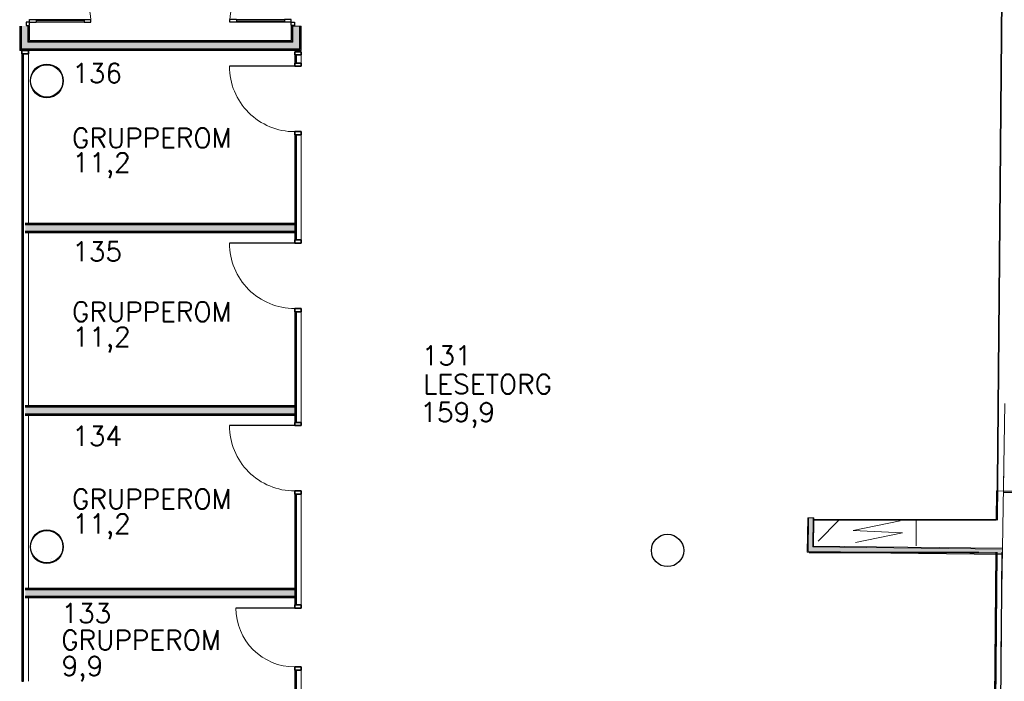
# Model space of a CAD drawing. Header units: millimetres. Extents: x 0 to 84060, y 0 to 52805.
# Tile 21 of 60: x 31112 to 46341, y 26131 to 36356. Entities that reach past the tile are written whole.
import ezdxf

# ---------------------------------------------------------------- set-up
doc = ezdxf.new("R2010")
doc.units = ezdxf.units.MM
doc.header["$LTSCALE"] = 50
doc.header["$MEASUREMENT"] = 0
doc.linetypes.add('20601A200D001$0$DASHED', pattern=[0.75, 0.5, -0.25])
doc.linetypes.add('CENTRUMLINJE', pattern=[27, 20, -3, 1, -3])
doc.layers.get('0').update_dxf_attribs({"linetype": 'CONTINUOUS'})
for name, color, linetype in [('20601A200D001$0$832-Romtekst', 7, 'CONTINUOUS'), ('20601A200D001$0$A12-HEL2', 251, 'CONTINUOUS'), ('20601A200D001$0$A12-HEL4', 251, 'CONTINUOUS'), ('20601A200D001$0$A12-SKR1', 251, 'CONTINUOUS'), ('20601A200D001$0$A24-HEL1', 252, 'CONTINUOUS'), ('xref', 7, 'CENTRUMLINJE')]:
    doc.layers.add(name, color=color, linetype=linetype)
for name, color, linetype, lineweight in [('20601A200D001$0$A2-DOR', 251, 'CONTINUOUS', 18), ('20601A200D001$0$A2-VEGG', 251, 'CONTINUOUS', 18), ('20601A200D001$0$A2-VEGG-fill', 253, 'CONTINUOUS', 18), ('20601A200D001$0$A2312', 7, 'CONTINUOUS', 18), ('20601A200D001$0$A24', 251, 'CONTINUOUS', 18), ('20601A200D001$0$A862', 7, 'CONTINUOUS', 18)]:
    doc.layers.add(name, color=color, linetype=linetype, lineweight=lineweight)
doc.styles.add('20601A200D001$0$STANDARD', font='ROMANS.SHX')

# ---------------------------------------------------------------- blocks, each defined once
blk = doc.blocks.new('*X153')
at = {"color": 0}
for p, q in [((40862, 29413), (40862, 29413)), ((40948, 29339), (40948, 29339)), ((41159, 29204), (41159, 29204)), ((41175, 29231), (41175, 29231))]:
    blk.add_line(p, q, dxfattribs=at)
blk = doc.blocks.new('20601A200D001$0$Dobbeldør med glass - D11_18M-1106384-1_ etasje')
at = {"layer": '20601A200D001$0$A2-DOR', "lineweight": 25}
for p, q in [((815, 920.025), (815, 1022.025)), ((855, 1022.025), (815, 1022.025)), ((815, 920.025), (855, 920.025)), ((835, 920.025), (835, 174.025)), ((855, 920.025), (855, 1022.025)), ((-835, 710.025), (-835, 812.025)), ((-835, 812.025), (-795, 812.025)), ((-795, 710.025), (-795, 812.025)), ((-795, 710.025), (-835, 710.025)), ((-815, 710.025), (-815, 174.025)), ((-795, 174.025), (-835, 174.025)), ((-835, 72.025), (-835, 174.025)), ((-795, 72.025), (-795, 174.025)), ((815, 174.025), (855, 174.025)), ((815, 72.025), (815, 174.025)), ((855, 72.025), (855, 174.025)), ((-835, 72.025), (-885, 72.025)), ((-885, 72.025), (-885, 22.025)), ((-885, 22.025), (-835, 22.025)), ((-835, 72.025), (-795, 72.025)), ((-835, 22.025), (-835, 72.025)), ((855, 72.025), (815, 72.025)), ((905, 72.025), (855, 72.025)), ((855, 72.025), (855, 22.025)), ((855, 22.025), (905, 22.025)), ((905, 22.025), (905, 72.025))]:
    blk.add_line(p, q, dxfattribs=at)
at = {"layer": '20601A200D001$0$A2-DOR'}
for p, q in [((815, 174.025), (815, 920.025)), ((855, 174.025), (855, 920.025)), ((-835, 174.025), (-835, 710.025)), ((-795, 174.025), (-795, 710.025))]:
    blk.add_line(p, q, dxfattribs=at)
for centre, radius, start, end in [((855, 72.025), 950, 92.4131673, 180), ((-835, 72.025), 740, 360, 86.9014207)]:
    blk.add_arc(centre, radius, start, end, dxfattribs=at)
blk = doc.blocks.new('20601A200D001$0$System Panel - Glazed-1124752-1_ etasje')
at = {"layer": '20601A200D001$0$A2312', "lineweight": 25}
for p, q in [((4850, 50), (-4850, 50)), ((-4850, 50), (-4850, 25)), ((-4850, 25), (4850, 25)), ((4850, 25), (4850, 50))]:
    blk.add_line(p, q, dxfattribs=at)
blk = doc.blocks.new('20601A200D001$0$Rectangular Mullion - 50 x 100mm-1124712-1_ etasje')
at = {"layer": '20601A200D001$0$A2312', "lineweight": 35}
for p, q in [((-50, 50), (0, 50)), ((-50, -50), (-50, 50)), ((0, 50), (0, -50)), ((0, -50), (-50, -50))]:
    blk.add_line(p, q, dxfattribs=at)
blk = doc.blocks.new('20601A200D001$0$Rectangular Mullion - 50 x 100mm-1124751-1_ etasje')
at = {"layer": '20601A200D001$0$A2312'}
for p, q in [((-516, 8206), (-516, -1494)), ((-416, 8206), (-416, 5588)), ((-416, 5436), (-416, 2768)), ((-416, 2616), (-416, -52)), ((-416, -204), (-416, -1494))]:
    blk.add_line(p, q, dxfattribs=at)
blk = doc.blocks.new('20601A200D001$0$Dobbeldør med glass - D11_18M-1106383-1_ etasje')
at = {"layer": '20601A200D001$0$A2-DOR', "lineweight": 25}
for p, q in [((-885, -22.025), (-835, -22.025)), ((-885, -72.025), (-885, -22.025)), ((-835, -72.025), (-885, -72.025)), ((-835, -22.025), (-835, -72.025)), ((-835, -72.025), (-835, -174.025)), ((-835, -72.025), (-795, -72.025)), ((-795, -72.025), (-795, -174.025)), ((815, -72.025), (815, -174.025)), ((855, -72.025), (815, -72.025)), ((855, -22.025), (905, -22.025)), ((855, -72.025), (855, -22.025)), ((855, -72.025), (855, -174.025)), ((905, -72.025), (855, -72.025)), ((905, -22.025), (905, -72.025)), ((-795, -174.025), (-835, -174.025)), ((-815, -710.025), (-815, -174.025)), ((815, -174.025), (855, -174.025)), ((835, -920.025), (835, -174.025)), ((-835, -710.025), (-835, -812.025)), ((-795, -710.025), (-835, -710.025)), ((-795, -710.025), (-795, -812.025)), ((-835, -812.025), (-795, -812.025)), ((815, -920.025), (815, -1022.025)), ((815, -920.025), (855, -920.025)), ((855, -1022.025), (815, -1022.025)), ((855, -920.025), (855, -1022.025))]:
    blk.add_line(p, q, dxfattribs=at)
at = {"layer": '20601A200D001$0$A2-DOR'}
for p, q in [((-835, -174.025), (-835, -710.025)), ((-795, -174.025), (-795, -710.025)), ((815, -174.025), (815, -920.025)), ((855, -174.025), (855, -920.025))]:
    blk.add_line(p, q, dxfattribs=at)
for centre, radius, start, end in [((-835, -72.025), 740, 273.0985793, 0), ((855, -72.025), 950, 180, 267.5868327)]:
    blk.add_arc(centre, radius, start, end, dxfattribs=at)
blk = doc.blocks.new('20601A200D001$0$System Panel - Glazed-1007649-1_ etasje')
at = {"layer": '20601A200D001$0$A2312', "lineweight": 25}
for p, q in [((855, -24), (-855, -24)), ((-855, -24), (-855, -50)), ((-855, -50), (855, -50)), ((855, -50), (855, -24))]:
    blk.add_line(p, q, dxfattribs=at)
blk = doc.blocks.new('20601A200D001$0$M_Curtain Wall Sgl Glass - D12_M_Curtain Wall Sgl Glass-1009079-1_ etasje')
at = {"layer": '20601A200D001$0$A2-DOR', "lineweight": 25}
blk.add_line((505, 51), (505, 1061), dxfattribs=at)
at = {"layer": '20601A200D001$0$A2-DOR'}
blk.add_arc((505, 51), 1010, 90, 180, dxfattribs=at)
blk = doc.blocks.new('20601A200D001$0$Rectangular Mullion - 50 x 100mm-1007643-1_ etasje')
at = {"layer": '20601A200D001$0$A2312'}
for p, q in [((3704, -52), (3704, 1397)), ((3804, -313), (3804, 1397)), ((3704, -313), (3704, -204))]:
    blk.add_line(p, q, dxfattribs=at)
blk = doc.blocks.new('20601A200D001$0$Rectangular Mullion - 50 x 100mm-456234-1_ etasje')
at = {"layer": '20601A200D001$0$A2312', "lineweight": 35}
for p, q in [((-25, 50), (25, 50)), ((-25, -50), (-25, 50)), ((25, 50), (25, -50)), ((25, -50), (-25, -50))]:
    blk.add_line(p, q, dxfattribs=at)
blk = doc.blocks.new('20601A200D001$0$M_Curtain Wall Sgl Glass - D12_M_Curtain Wall Sgl Glass-1009078-1_ etasje')
at = {"layer": '20601A200D001$0$A2-DOR', "lineweight": 25}
blk.add_line((455, 51), (455, 961), dxfattribs=at)
at = {"layer": '20601A200D001$0$A2-DOR'}
blk.add_arc((455, 51), 910, 90, 180, dxfattribs=at)
blk = doc.blocks.new('20601A200D001$0$System Panel - Glazed-1007213-1_ etasje')
at = {"layer": '20601A200D001$0$A2312', "lineweight": 25}
for p, q in [((201, -25), (-201, -25)), ((-201, -25), (-201, -50)), ((-201, -50), (201, -50)), ((201, -50), (201, -25))]:
    blk.add_line(p, q, dxfattribs=at)
blk = doc.blocks.new('20601A200D001$0$Rectangular Mullion - 50 x 100mm-1007209-1_ etasje')
at = {"layer": '20601A200D001$0$A2312'}
for p, q in [((3704, -1726), (3704, -1323)), ((3804, -1726), (3804, -1323))]:
    blk.add_line(p, q, dxfattribs=at)
blk = doc.blocks.new('20601A200D001$0$System Panel - Glazed-1007961-1_ etasje')
at = {"layer": '20601A200D001$0$A2312', "lineweight": 25}
for p, q in [((63, -24), (-63, -24)), ((-63, -24), (-63, -49)), ((-63, -49), (63, -49)), ((63, -49), (63, -24))]:
    blk.add_line(p, q, dxfattribs=at)
blk = doc.blocks.new('20601A200D001$0$Rectangular Mullion - 50 x 100mm-874858-1_ etasje')
at = {"layer": '20601A200D001$0$A2312'}
for p, q in [((3704, 8061), (3704, 8186)), ((3804, 8061), (3804, 8186))]:
    blk.add_line(p, q, dxfattribs=at)
blk = doc.blocks.new('20601A200D001$0$Rectangular Mullion - 50 x 100mm-456260-1_ etasje')
at = {"layer": '20601A200D001$0$A2312', "lineweight": 35}
for p, q in [((0, 50), (-50, 50)), ((-50, 50), (-50, -50)), ((0, -50), (0, 50)), ((-50, -50), (0, -50))]:
    blk.add_line(p, q, dxfattribs=at)
blk = doc.blocks.new('20601A200D001$0$System Panel - Glazed-1007963-1_ etasje')
at = {"layer": '20601A200D001$0$A2312', "lineweight": 25}
for p, q in [((812, -24), (-812, -24)), ((-812, -24), (-812, -49)), ((-812, -49), (812, -49)), ((812, -49), (812, -24))]:
    blk.add_line(p, q, dxfattribs=at)
blk = doc.blocks.new('20601A200D001$0$Rectangular Mullion - 50 x 100mm-1007959-1_ etasje')
at = {"layer": '20601A200D001$0$A2312'}
for p, q in [((3704, 5588), (3704, 6951)), ((3804, 5327), (3804, 6951)), ((3704, 5327), (3704, 5436))]:
    blk.add_line(p, q, dxfattribs=at)
blk = doc.blocks.new('20601A200D001$0$System Panel - Glazed-1007705-1_ etasje')
at = {"layer": '20601A200D001$0$A2312', "lineweight": 25}
for p, q in [((855, -25), (-855, -25)), ((-855, -25), (-855, -50)), ((-855, -50), (855, -50)), ((855, -50), (855, -25))]:
    blk.add_line(p, q, dxfattribs=at)
blk = doc.blocks.new('20601A200D001$0$Rectangular Mullion - 50 x 100mm-1007700-1_ etasje')
at = {"layer": '20601A200D001$0$A2312'}
for p, q in [((3704, 2768), (3704, 4217)), ((3804, 2507), (3804, 4217)), ((3704, 2507), (3704, 2616))]:
    blk.add_line(p, q, dxfattribs=at)
blk = doc.blocks.new('20601A200D001')
at = {"layer": '20601A200D001$0$A2-VEGG-fill'}
h = blk.add_hatch(color=256, dxfattribs=at)
h.paths.add_polyline_path([(129139.14532, 35907.00391), (129229.14532, 35907.00391), (129229.14532, 36257.00391), (129129.14532, 36257.00391), (129129.14532, 35907.00391)], flags=0)
h.paths.add_polyline_path([(129229.14532, 38067.00391), (129228.90628, 39507.00391), (129129.14532, 39507.00391), (129129.14532, 38067.00391)], flags=0)
h = blk.add_hatch(color=256, dxfattribs=at)
h.paths.add_polyline_path([(129139.14844, 35907.00276), (129229.14844, 35907.00276), (129229.14844, 36257.00276), (129129.14844, 36257.00276), (129129.14844, 35907.00276)], flags=0)
h.paths.add_polyline_path([(129229.14844, 38067.00276), (129228.9094, 39507.00276), (129129.14844, 39507.00276), (129129.14844, 38067.00276)], flags=0)
h = blk.add_hatch(color=256, dxfattribs=at)
h.paths.add_polyline_path([(133329.14844, 36007.00276), (133429.14844, 36007.00276), (133429.14844, 36257.00276), (133329.14844, 36257.00276), (133329.14844, 36020.00276)], flags=0)
h.paths.add_polyline_path([(133429.14844, 38067.00276), (133429.14844, 38464.8387), (133329.14844, 38464.8387), (133329.14844, 38067.00276)], flags=0)
for points in [[(144225.8911, 28622.7993), (144317.23438, 38464.83984), (144307.23394, 38464.83984), (144215.89153, 28622.89211)], [(132088.87381, 35907.00276), (133429.14844, 35907.00276), (133429.14844, 36007.00276), (129229.14844, 36006.91953), (129229.14844, 35907.00276), (131073.91333, 35907.00276)], [(129268.83318, 35410.8379), (129273.15156, 35410.8379), (129279.41958, 35466.46813), (129297.90934, 35519.30883), (129327.84759, 35566.86425), (129367.27911, 35606.29577), (129414.68062, 35636.08011), (129467.52132, 35654.56988), (129523.15156, 35660.8379), (129578.78179, 35654.56988), (129631.62249, 35636.08011), (129679.02401, 35606.29577), (129718.60943, 35566.71035), (129748.39377, 35519.30883), (129767.06079, 35464.89494), (129773.15156, 35410.8379), (129783.15156, 35410.8379), (129777.46993, 35464.89494), (129760.67338, 35516.58943), (129733.49598, 35563.66206), (129697.12551, 35604.05555), (129652.98173, 35636.08011), (129603.49598, 35658.11259), (129550.32896, 35669.41359), (129495.97416, 35669.41359), (129442.80714, 35658.11259), (129393.15156, 35636.0045), (129349.1776, 35604.05555), (129312.80714, 35563.66206), (129285.62974, 35516.58943), (129268.83318, 35464.89494), (129263.15156, 35410.8379)], [(129550.32896, 35152.26221), (129603.49598, 35163.5632), (129653.15156, 35185.67129), (129697.12551, 35217.62024), (129733.49598, 35258.01373), (129760.67338, 35305.08637), (129777.46993, 35356.78086), (129783.15156, 35410.8379), (129773.15156, 35410.8379), (129766.88353, 35355.20766), (129748.39377, 35302.36696), (129718.60943, 35254.96545), (129679.02401, 35215.38003), (129631.62249, 35185.59568), (129578.78179, 35167.10592), (129523.15156, 35160.8379), (129467.52132, 35167.10592), (129414.68062, 35185.59568), (129367.27911, 35215.38003), (129327.69369, 35254.96545), (129297.90934, 35302.36696), (129279.24232, 35356.78086), (129273.15156, 35410.8379), (129263.15156, 35410.8379), (129269.34434, 35355.20766), (129285.62974, 35305.08637), (129312.80714, 35258.01373), (129349.1776, 35217.62024), (129393.32138, 35185.59568), (129442.80714, 35163.5632), (129495.97416, 35152.26221), (129523.15156, 35152.26221)], [(132088.87381, 33087.00276), (133359.64844, 33087.00276), (133359.64844, 33187.00276), (129189.14844, 33187.00276), (129189.14844, 33087.00276), (131073.91333, 33087.00276)], [(132088.87381, 30267.00276), (133359.64844, 30267.00276), (133359.64844, 30367.00276), (129189.14844, 30367.00276), (129189.14844, 30267.00276), (131073.91333, 30267.00276)], [(141368.9564, 28137.17607), (141374.26208, 28657.14914), (141304.64095, 28657.90971), (141298.96057, 28137.94074), (141304.64095, 28137.87868)], [(144207.5625, 28622.8457), (144207.5625, 28632.8457), (141374.37132, 28632.8457), (141374.63678, 28622.8457), (143253.43913, 28622.8457)], [(129263.15156, 28210.8379), (129273.15156, 28210.8379), (129279.41958, 28266.46813), (129297.90934, 28319.30883), (129327.69369, 28366.71035), (129367.27911, 28406.29577), (129414.68062, 28436.08011), (129467.52132, 28454.56988), (129523.15156, 28460.8379), (129578.78179, 28454.56988), (129631.62249, 28436.08011), (129679.02401, 28406.29577), (129718.60943, 28366.71035), (129748.39377, 28319.30883), (129767.06079, 28264.89494), (129773.15156, 28210.8379), (129783.15156, 28210.8379), (129777.46993, 28264.89494), (129760.67338, 28316.58943), (129733.49598, 28363.66206), (129697.12551, 28404.05555), (129652.98173, 28436.08011), (129602.51587, 28458.32092), (129550.32896, 28469.41359), (129495.97416, 28469.41359), (129442.80714, 28458.11259), (129393.15156, 28436.0045), (129349.1776, 28404.05555), (129312.80714, 28363.66206), (129285.62974, 28316.58943), (129268.83318, 28264.89494)], [(129550.32896, 27952.26221), (129603.49598, 27963.5632), (129653.15156, 27985.67129), (129697.12551, 28017.62024), (129733.49598, 28058.01373), (129760.67338, 28105.08637), (129777.46993, 28156.78086), (129783.15156, 28210.8379), (129773.15156, 28210.8379), (129766.88353, 28155.20766), (129748.39377, 28102.36696), (129718.60943, 28054.96545), (129679.02401, 28015.38003), (129631.62249, 27985.59568), (129578.78179, 27967.10592), (129523.15156, 27960.8379), (129467.52132, 27967.10592), (129414.68062, 27985.59568), (129367.27911, 28015.38003), (129327.69369, 28054.96545), (129297.90934, 28102.36696), (129279.24232, 28156.78086), (129273.15156, 28210.8379), (129263.15156, 28210.8379), (129269.34434, 28155.20766), (129285.62974, 28105.08637), (129312.80714, 28058.01373), (129349.1776, 28017.62024), (129393.32138, 27985.59568), (129442.80714, 27963.5632), (129495.97416, 27952.26221), (129523.15156, 27952.26221)], [(144298.78157, 28105.16931), (144299.54624, 28175.16513), (141369.71951, 28207.02988), (141368.9564, 28137.17607), (144211.09547, 28106.12723), (144211.26914, 28124.83984), (144221.26957, 28124.83984), (144221.26957, 28106.01608), (144268.39961, 28105.50121)], [(144158.09109, 21317.49609), (144221.26957, 28124.83984), (144211.26914, 28124.83984), (144148.09066, 21317.49609)], [(132088.87381, 27447.00276), (133359.64844, 27447.00276), (133359.64844, 27547.00276), (129189.14844, 27547.00276), (129189.14844, 27447.00276), (131073.91333, 27447.00276)]]:
    blk.add_hatch(color=256, dxfattribs=at).paths.add_polyline_path(points, flags=0)
at = {"layer": '20601A200D001$0$A12-HEL2', "color": 7, "linetype": 'Continuous', "lineweight": 0, "ltscale": 1000}
for points in [[(144244.20312, 30595.88086), (144317.23438, 38464.83984)], [(144207.5625, 28622.8457), (144211.78125, 29077.28711)], [(144211.78125, 29077.28711), (144558.03125, 29071.77148)], [(141770.78125, 28622.8457), (141455.125, 28296.83984)], [(144139.65625, 21307.49609), (144202.9375, 28124.83984)]]:
    blk.add_lwpolyline(points, dxfattribs=at)
at = {"layer": '20601A200D001$0$A12-HEL2', "color": 7, "linetype": '20601A200D001$0$DASHED', "lineweight": 0, "ltscale": 1000}
blk.add_lwpolyline([(144279.98438, 26588.83984), (144341.0625, 30423.88086)], dxfattribs=at)
at = {"layer": '20601A200D001$0$A12-HEL4'}
for p, q in [((144320.76075, 29055.54861), (144470.73162, 29053.16)), ((144234.77084, 21210.83904), (144298.94278, 28124.83904))]:
    blk.add_line(p, q, dxfattribs=at)
for centre in [(129523.15156, 35410.83904), (129523.15156, 28210.83904), (139123.15156, 28153.57851)]:
    blk.add_circle(centre, 250, dxfattribs=at)
at = {"layer": '20601A200D001$0$A2-VEGG'}
for p, q in [((129116.14844, 35894.00276), (129116.14844, 36257.00276)), ((129129.14844, 35907.00276), (129129.14844, 36257.00276)), ((129229.14844, 36007.00276), (129229.14844, 36257.00276)), ((129242.14844, 36020.00276), (129242.14844, 36257.00276)), ((133316.14844, 36257.00276), (133316.14844, 36020.00276)), ((133329.14844, 36257.00276), (133329.14844, 36007.00276)), ((133429.14844, 36257.00276), (133429.14844, 35907.00276)), ((133442.14844, 36257.00276), (133442.14844, 35894.00276)), ((133329.14844, 36007.00276), (129229.14844, 36007.00276)), ((133316.14844, 36020.00276), (129242.14844, 36020.00276)), ((133442.14844, 35894.00276), (129116.14844, 35894.00276)), ((133429.14844, 35907.00276), (129129.14844, 35907.00276)), ((133359.64844, 33200.00276), (129189.14844, 33200.00276)), ((133359.64844, 33187.00276), (129189.14844, 33187.00276)), ((133359.64844, 33087.00276), (129189.14844, 33087.00276)), ((133359.64844, 33074.00276), (129189.14844, 33074.00276)), ((133359.64844, 30380.00276), (129189.14844, 30380.00276)), ((133359.64844, 30367.00276), (129189.14844, 30367.00276)), ((133359.64844, 30267.00276), (129189.14844, 30267.00276)), ((133359.64844, 30254.00276), (129189.14844, 30254.00276)), ((141304.64095, 28657.90971), (141298.96057, 28137.94074)), ((141374.63678, 28657.14504), (141369.72106, 28207.17189)), ((144299.54624, 28175.16513), (141369.72106, 28207.17189)), ((144298.78157, 28105.16931), (141298.96057, 28137.94074)), ((133359.64844, 27560.00276), (129189.14844, 27560.00276)), ((133359.64844, 27547.00276), (129189.14844, 27547.00276)), ((133359.64844, 27447.00276), (129189.14844, 27447.00276)), ((133359.64844, 27434.00276), (129189.14844, 27434.00276))]:
    blk.add_line(p, q, dxfattribs=at)
at = {"layer": '20601A200D001$0$A24'}
for p, q in [((144307.14114, 38454.83984), (144215.89153, 28622.89211)), ((144225.8911, 28622.7993), (144317.23438, 38464.83984)), ((129103.14844, 36257.00276), (129103.14844, 35881.00276)), ((129255.14844, 36033.00276), (129255.14844, 36257.00276)), ((133455.14844, 36257.00276), (133303.14844, 36257.00276)), ((133303.14844, 36257.00276), (133303.14844, 36033.00276)), ((133455.14844, 35881.00276), (133455.14844, 36257.00276)), ((133303.14844, 36033.00276), (129255.14844, 36033.00276)), ((129103.14844, 35881.00276), (133455.14844, 35881.00276)), ((133359.64844, 33213.00276), (129189.14844, 33213.00276)), ((129189.14844, 33061.00276), (133359.64844, 33061.00276)), ((133359.64844, 30393.00276), (129189.14844, 30393.00276)), ((129189.14844, 30241.00276), (133359.64844, 30241.00276)), ((141291.64173, 28658.05172), (141285.81934, 28125.08352)), ((141387.636, 28657.00303), (141291.64173, 28658.05172)), ((141387.3721, 28632.8457), (141387.636, 28657.00303)), ((144207.5625, 28632.8457), (141387.3721, 28632.8457)), ((141382.8623, 28220.02911), (141387.26285, 28622.8457)), ((141387.26285, 28622.8457), (144207.5625, 28622.8457)), ((144299.68825, 28188.16436), (141382.8623, 28220.02911)), ((141285.81934, 28125.08352), (144298.63956, 28092.17008)), ((143938.85103, 28124.83984), (141315.37878, 28124.83984)), ((141315.37878, 28114.83984), (144211.17633, 28114.83984)), ((144211.26914, 28124.83984), (144148.09066, 21317.49609)), ((144157.99829, 21307.49609), (144221.26957, 28124.83984)), ((133359.64844, 27573.00276), (129189.14844, 27573.00276)), ((129189.14844, 27421.00276), (133359.64844, 27421.00276))]:
    blk.add_line(p, q, dxfattribs=at)
for centre, radius, start, end in [((129523.15156, 35410.8379), 260, 0, 180), ((129523.15156, 35410.8379), 250, 0, 180), ((129523.15156, 35410.8379), 260, 180, 0), ((129523.15156, 35410.8379), 250, 180, 0), ((129523.15156, 28210.8379), 260, 0, 180), ((129523.15156, 28210.8379), 250, 0, 180), ((129523.15156, 28210.8379), 260, 180, 0), ((129523.15156, 28210.8379), 250, 180, 0)]:
    blk.add_arc(centre, radius, start, end, dxfattribs=at)
at = {"layer": '20601A200D001$0$A24-HEL1', "linetype": 'Continuous', "lineweight": 0, "ltscale": 1000}
for points in [[(144328.42188, 29796.83984), (144320.01562, 29102.71875)], [(141770.78125, 28622.8457), (142970.78125, 28622.8457)], [(142721.9375, 28609.54297), (141997.3125, 28460.95898)], [(142970.78125, 28222.8457), (142970.78125, 28622.8457)], [(141997.3125, 28460.95898), (142759.59375, 28425.9043)], [(142759.59375, 28425.9043), (142032.8125, 28276.87695)]]:
    blk.add_lwpolyline(points, dxfattribs=at)
at = {"layer": '20601A200D001$0$A862'}
for centre, start, end in [((129523.15156, 35410.8379), 333.260784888, 342.194852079), ((129523.15156, 35410.8379), 293.107792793, 300.650485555), ((129523.15156, 35410.8379), 306.500041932, 314.215753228), ((129523.15156, 35410.8379), 319.883713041, 327.950851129), ((129523.15156, 35410.8379), 279.703890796, 287.162627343), ((129523.15156, 28210.8379), 0, 13.367421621), ((129523.15156, 28210.8379), 346.632578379, 0), ((129523.15156, 28210.8379), 333.260784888, 342.19485208)]:
    blk.add_arc(centre, 250, start, end, dxfattribs=at)
at = {"layer": '20601A200D001$0$A12-SKR1'}
blk.add_blockref('*X153', (88418.15156, -1199.74184), dxfattribs=at)
at = {"layer": '20601A200D001$0$A2-DOR'}
for name, p, rotation in [('20601A200D001$0$Dobbeldør med glass - D11_18M-1106384-1_ etasje', (129183.12032, 37172.00254), 269.9999999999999), ('20601A200D001$0$Dobbeldør med glass - D11_18M-1106383-1_ etasje', (133374.65687, 37172.00391), 269.9999999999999), ('20601A200D001$0$M_Curtain Wall Sgl Glass - D12_M_Curtain Wall Sgl Glass-1009079-1_ etasje', (133409.14844, 35130.98618), 90.00000000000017), ('20601A200D001$0$M_Curtain Wall Sgl Glass - D12_M_Curtain Wall Sgl Glass-1009079-1_ etasje', (133409.14844, 32396.73307), 90.00000000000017), ('20601A200D001$0$M_Curtain Wall Sgl Glass - D12_M_Curtain Wall Sgl Glass-1009079-1_ etasje', (133409.14844, 29578.28398), 90.00000000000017), ('20601A200D001$0$M_Curtain Wall Sgl Glass - D12_M_Curtain Wall Sgl Glass-1009078-1_ etasje', (133409.14844, 26808.30957), 90.00000000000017)]:
    blk.add_blockref(name, p, dxfattribs=dict(at, rotation=rotation))
at = {"layer": '20601A200D001$0$A2312', "extrusion": (0, 0, -1)}
for name, p, rotation in [('20601A200D001$0$Rectangular Mullion - 50 x 100mm-1124712-1_ etasje', (-129189.14844, 35881.00276), 89.99999999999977), ('20601A200D001$0$Rectangular Mullion - 50 x 100mm-456234-1_ etasje', (-133409.14844, 35660.98618), 269.9999999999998), ('20601A200D001$0$Rectangular Mullion - 50 x 100mm-456234-1_ etasje', (-133409.14844, 34600.98618), 269.9999999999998), ('20601A200D001$0$Rectangular Mullion - 50 x 100mm-456234-1_ etasje', (-133409.14844, 32926.73307), 269.9999999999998), ('20601A200D001$0$Rectangular Mullion - 50 x 100mm-456234-1_ etasje', (-133409.14844, 31866.73307), 269.9999999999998), ('20601A200D001$0$Rectangular Mullion - 50 x 100mm-456234-1_ etasje', (-133409.14844, 30108.28398), 269.9999999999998), ('20601A200D001$0$Rectangular Mullion - 50 x 100mm-456234-1_ etasje', (-133409.14844, 29048.28398), 269.9999999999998), ('20601A200D001$0$Rectangular Mullion - 50 x 100mm-456234-1_ etasje', (-133409.14844, 27288.30957), 269.9999999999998), ('20601A200D001$0$Rectangular Mullion - 50 x 100mm-456234-1_ etasje', (-133409.14844, 26328.30957), 269.9999999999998)]:
    blk.add_blockref(name, p, dxfattribs=dict(at, rotation=rotation))
at = {"layer": '20601A200D001$0$A2312'}
for name, p in [('20601A200D001$0$Rectangular Mullion - 50 x 100mm-1124751-1_ etasje', (129655.13887, 27625.20651)), ('20601A200D001$0$Rectangular Mullion - 50 x 100mm-874858-1_ etasje', (129655.13887, 27625.20651)), ('20601A200D001$0$Rectangular Mullion - 50 x 100mm-1007959-1_ etasje', (129655.13887, 27625.20651)), ('20601A200D001$0$Rectangular Mullion - 50 x 100mm-1007700-1_ etasje', (129655.13887, 27625.20651)), ('20601A200D001$0$Rectangular Mullion - 50 x 100mm-1007643-1_ etasje', (129655.13887, 27626.51332)), ('20601A200D001$0$Rectangular Mullion - 50 x 100mm-1007209-1_ etasje', (129655.13887, 27626.51332))]:
    blk.add_blockref(name, p, dxfattribs=at)
for name, p, rotation in [('20601A200D001$0$System Panel - Glazed-1124752-1_ etasje', (129189.14844, 30981.20092), 90.00000000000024), ('20601A200D001$0$Rectangular Mullion - 50 x 100mm-456260-1_ etasje', (133409.14844, 35861.00276), 90.00000000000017), ('20601A200D001$0$System Panel - Glazed-1007961-1_ etasje', (133409.14844, 35748.49447), 270.0000000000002), ('20601A200D001$0$System Panel - Glazed-1007963-1_ etasje', (133409.14844, 33763.85963), 270.0000000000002), ('20601A200D001$0$System Panel - Glazed-1007705-1_ etasje', (133409.14844, 30986.85513), 270.0000000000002), ('20601A200D001$0$System Panel - Glazed-1007649-1_ etasje', (133409.14844, 28168.29678), 270.0000000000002), ('20601A200D001$0$System Panel - Glazed-1007213-1_ etasje', (133409.14844, 26102.15722), 270.0000000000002)]:
    blk.add_blockref(name, p, dxfattribs=dict(at, rotation=rotation))
at = {"layer": '20601A200D001$0$832-Romtekst', "color": 7, "linetype": 'Continuous', "style": '20601A200D001$0$STANDARD'}
for s, p in [('136', (129916.04441, 35379.42232)), ('GRUPPEROM', (129912.64284, 34379.03907)), ('11,2', (129919.79127, 33997.95394)), ('135', (129916.04441, 32624.38795)), ('GRUPPEROM', (129912.64284, 31692.40162)), ('11,2', (129919.79127, 31305.92661)), ('131', (135321.84094, 31016.71982)), ('LESETORG', (135344.45031, 30572.91123)), ('159,9', (135299.73156, 30140.30381)), ('134', (129916.04441, 29772.1171)), ('GRUPPEROM', (129912.64284, 28799.29905)), ('11,2', (129919.79127, 28417.18588)), ('133', (129748.77708, 27033.0153)), ('GRUPPEROM', (129745.37551, 26619.27234)), ('9,9', (129752.52395, 26217.37813))]:
    blk.add_text(s, height=300, dxfattribs=at).set_placement(p)

msp = doc.modelspace()

# ---------------------------------------------------------------- block references
at = {"layer": 'xref'}
msp.add_blockref('20601A200D001', (-97991, 0), dxfattribs=at)

doc.saveas('drawing.dxf')
